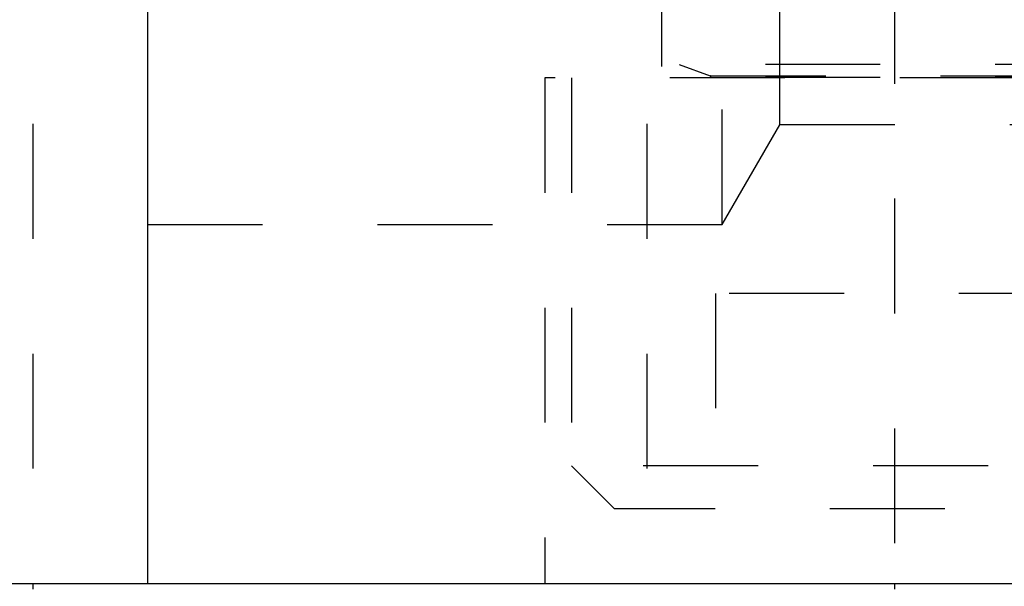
# Model space of a CAD drawing. Header units: inches. Extents: x 1772 to 2706, y -534 to -52.
# Tile 84 of 256: x 1938.922 to 1939.779, y -521.679 to -521.186. Entities that reach past the tile are written whole.
import ezdxf

# ---------------------------------------------------------------- set-up
doc = ezdxf.new("R2010")
doc.units = ezdxf.units.IN
doc.header["$LTSCALE"] = 0.5
doc.header["$MEASUREMENT"] = 0
doc.linetypes.add('HIDDEN', pattern=[0.225, 0.15, -0.075])
doc.layers.add('SID-M-H', color=4, linetype='HIDDEN')
doc.layers.add('SID-M-S', color=105, linetype='Continuous')

msp = doc.modelspace()

# ---------------------------------------------------------------- linework, layer by layer
at = {"layer": 'SID-M-H'}
for p, q in [((1939.49612, -520.26753), (1939.49612, -521.22451)), ((1939.68362, -520.54128), (1939.68362, -521.67628)), ((1938.93362, -520.67628), (1938.93362, -521.67628)), ((1939.46797, -520.67628), (1939.46797, -521.67628)), ((1939.48062, -520.92628), (1939.48062, -521.23628)), ((1939.53362, -521.36378), (1939.53362, -520.98878)), ((1939.58385, -521.27678), (1939.58385, -521.07578)), ((1939.87112, -521.22451), (1939.49612, -521.22451)), ((1939.49612, -521.22451), (1939.52318, -521.23436)), ((1939.98812, -521.23628), (1939.37912, -521.23628)), ((1939.37912, -521.23628), (1939.37912, -521.67628)), ((1939.40237, -521.23628), (1939.40237, -521.57378)), ((1939.87112, -521.23588), (1939.49612, -521.23588)), ((1939.49612, -521.23588), (1939.49612, -521.23628)), ((1939.52362, -521.23436), (1939.84362, -521.23436)), ((1939.53362, -521.36378), (1939.58385, -521.27678)), ((1939.58385, -521.27678), (1940.17112, -521.27678)), ((1939.03362, -521.36378), (1939.53362, -521.36378)), ((1939.83962, -521.42378), (1939.52762, -521.42378)), ((1939.52762, -521.42378), (1939.52762, -521.61128)), ((1939.96487, -521.57378), (1939.40237, -521.57378)), ((1939.40237, -521.57378), (1939.43987, -521.61128)), ((1939.92737, -521.61128), (1939.43987, -521.61128))]:
    msp.add_line(p, q, dxfattribs=at)
msp.add_arc((1939.52291, -521.2351), 0.000787, 270, 70, dxfattribs=at)
at = {"layer": 'SID-M-S'}
for p, q in [((1939.03362, -520.67628), (1939.03362, -521.67628)), ((1937.78362, -521.67628), (1941.02362, -521.67628)), ((1938.93362, -521.67628), (1938.93362, -521.68128)), ((1939.68362, -521.67628), (1939.68362, -521.68128))]:
    msp.add_line(p, q, dxfattribs=at)

doc.saveas('drawing.dxf')
